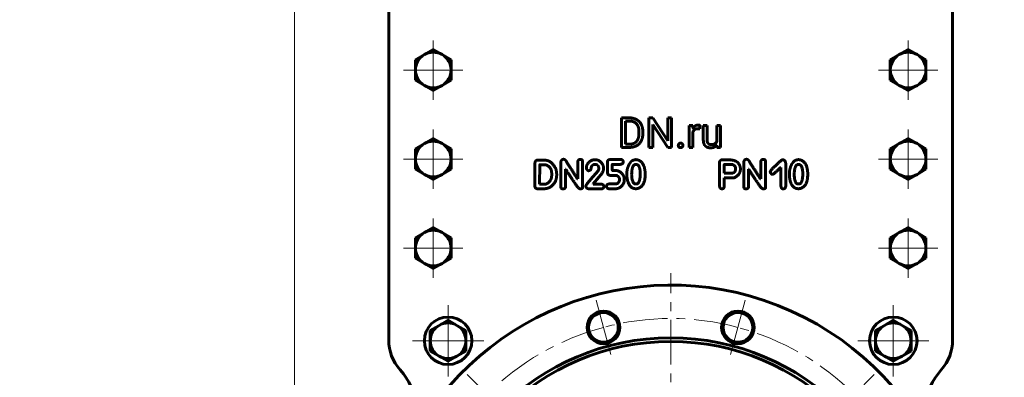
# Model space of a CAD drawing. Header units: millimetres. Extents: x -62 to 420, y 0 to 601.
# Tile 4 of 6: x 23 to 189, y 270 to 331. Entities that reach past the tile are written whole.
import ezdxf

# ---------------------------------------------------------------- set-up
doc = ezdxf.new("R2010")
doc.units = ezdxf.units.MM
for name, pattern in [('K5LT_AXLED', [12, 7.5, -1.5, 1.5, -1.5]), ('K5LT_BASIC', [0]), ('K5LT_THIN', [0])]:
    doc.linetypes.add(name, pattern=pattern)
doc.layers.add('Системный слой', color=7, linetype='Continuous')
doc.layers.add('Системный слой (1)', color=251, linetype='Continuous', true_color=0x6c6c6c)
doc.styles.add('KDIMTEXTSTYLE', font='txt', dxfattribs={"width": 0.96, "oblique": 15, "height": 5})
doc.styles.add('KTEXTSTYLE', font='txt', dxfattribs={"width": 0.96, "height": 5})
doc.dimstyles.new('KDIMSTYLE (0.25)', dxfattribs={"dimtxt": 5, "dimasz": 1, "dimexe": 2, "dimexo": 0, "dimgap": 1, "dimtad": 1, "dimlfac": 4, "dimtxsty": 'KDIMTEXTSTYLE', "dimsah": 1, "dimcen": 0, "dimdle": 1, "dimadec": 0, "dimazin": 0, "dimtfac": 0.667, "dimtmove": 0, "dimatfit": 3, "dimfxl": 1, "dimtvp": 1, "dimtolj": 1, "dimtzin": 0, "dimarcsym": 0})

# ---------------------------------------------------------------- blocks, each defined once
blk = doc.blocks.new('D0')
at = {"layer": 'Системный слой (1)'}
for points in [[(69.91, 451.6), (69.26, 456.6), (68.6, 451.6), (69.26, 452.1)], [(69.26, 236.6), (69.91, 241.6), (69.26, 241.1), (68.6, 241.6)]]:
    blk.add_hatch(color=7, dxfattribs=at).paths.add_polyline_path(points)
at = {"layer": 'Системный слой (1)', "color": 7, "linetype": 'K5LT_THIN', "lineweight": 18}
for p, q in [((114.59, 456.6), (67.26, 456.6)), ((68.6, 451.6), (69.26, 456.6)), ((69.26, 456.6), (69.91, 451.6)), ((69.26, 456.6), (69.26, 236.6)), ((69.26, 452.1), (68.6, 451.6)), ((69.91, 451.6), (69.26, 452.1)), ((69.26, 236.6), (68.6, 241.6)), ((68.6, 241.6), (69.26, 241.1)), ((69.26, 241.1), (69.91, 241.6)), ((69.91, 241.6), (69.26, 236.6)), ((132.65, 236.6), (67.26, 236.6))]:
    blk.add_line(p, q, dxfattribs=at)
blk.add_wipeout([(68.26, 340.92), (60.87, 340.92), (60.87, 351.82), (68.26, 351.82)]).dxf.layer = 'Системный слой (1)'
at = {"layer": 'Системный слой (1)', "color": 7, "insert": (61.67, 340.92), "char_height": 5, "attachment_point": 1, "rotation": 90, "style": 'KTEXTSTYLE'}
blk.add_mtext('\\fArial|b0|c204|p34;\\H5.0;\\W1.000;\\Q15;\\fGOST Type AU|b0|i0|c204|p34;\\Q15;\\W0.960;880', dxfattribs=at)
blk = doc.blocks.new('KDIMARROW_01')
at = {"layer": 'Системный слой'}
blk.add_hatch(color=0, dxfattribs=at).paths.add_polyline_path([(0, 0), (-5, 0.66), (-4.5, 0), (-5, -0.66)])
at = {"layer": 'Системный слой', "color": 0, "linetype": 'K5LT_THIN', "lineweight": 18}
for p, q in [((-4.5, 0), (-5, 0.66)), ((-5, 0.66), (0, 0)), ((0, 0), (-5, -0.66)), ((-5, -0.66), (-4.5, 0))]:
    blk.add_line(p, q, dxfattribs=at)
at = {"layer": 'Системный слой (1)', "color": 0, "linetype": 'K5LT_THIN', "lineweight": 18}
blk.add_line((132.65, 236.6), (132.4, 236.6), dxfattribs=at)
blk = doc.blocks.new('D2')
at = {"layer": 'Системный слой (1)'}
for points in [[(165.72, 256.81), (169.59, 260.04), (165.02, 257.92), (165.79, 257.63)], [(95.71, 213.15), (100.29, 215.28), (99.51, 215.56), (99.58, 216.39)]]:
    blk.add_hatch(color=7, dxfattribs=at).paths.add_polyline_path(points)
at = {"layer": 'Системный слой (1)', "color": 7, "linetype": 'K5LT_THIN', "lineweight": 18}
for p, q in [((169.59, 260.04), (95.71, 213.15)), ((165.02, 257.92), (169.59, 260.04)), ((169.59, 260.04), (165.72, 256.81)), ((165.79, 257.63), (165.02, 257.92)), ((165.72, 256.81), (165.79, 257.63)), ((95.71, 213.15), (99.58, 216.39)), ((99.58, 216.39), (99.51, 215.56)), ((100.29, 215.28), (95.71, 213.15)), ((99.51, 215.56), (100.29, 215.28)), ((95.71, 213.15), (72.35, 198.33)), ((72.35, 198.33), (54.36, 198.33))]:
    blk.add_line(p, q, dxfattribs=at)
blk.add_wipeout([(56.36, 199.33), (56.36, 206.71), (69.79, 206.71), (69.79, 199.33)]).dxf.layer = 'Системный слой (1)'
at = {"layer": 'Системный слой (1)', "color": 7, "char_height": 5, "attachment_point": 1, "style": 'KTEXTSTYLE'}
for s, insert in [('\\fArial|b0|c204|p34;\\H5.0;\\W1.000;\\Q15;\\fGOST Type AU|b0|i0|c204|p34;\\Q15;\\W0.960;⌀', (56.36, 205.92)), ('\\fArial|b0|c204|p34;\\H5.0;\\W1.000;\\Q15;\\fGOST Type AU|b0|i0|c204|p34;\\Q15;\\W0.960;350', (59.67, 205.92))]:
    blk.add_mtext(s, dxfattribs=dict(at, insert=insert))
blk = doc.blocks.new('U23')
at = {"layer": 'Системный слой (1)', "color": 30, "linetype": 'K5LT_AXLED', "lineweight": 18, "true_color": 0xff8000}
for q in [(92.65, 297.22), (87.65, 292.22), (97.65, 292.22), (92.65, 287.22)]:
    blk.add_line((92.65, 292.22), q, dxfattribs=at)
blk = doc.blocks.new('U24')
at = {"layer": 'Системный слой (1)', "color": 30, "linetype": 'K5LT_AXLED', "lineweight": 18, "true_color": 0xff8000}
for q in [(92.65, 312.22), (87.65, 307.22), (97.65, 307.22), (92.65, 302.22)]:
    blk.add_line((92.65, 307.22), q, dxfattribs=at)
blk = doc.blocks.new('U25')
at = {"layer": 'Системный слой (1)', "color": 30, "linetype": 'K5LT_AXLED', "lineweight": 18, "true_color": 0xff8000}
for q in [(92.65, 327.22), (87.65, 322.22), (97.65, 322.22), (92.65, 317.22)]:
    blk.add_line((92.65, 322.22), q, dxfattribs=at)
blk = doc.blocks.new('U28')
at = {"layer": 'Системный слой (1)', "color": 30, "linetype": 'K5LT_AXLED', "lineweight": 18, "true_color": 0xff8000}
for q in [(95.15, 282.6), (89.15, 276.6), (101.15, 276.6), (95.15, 270.6)]:
    blk.add_line((95.15, 276.6), q, dxfattribs=at)
blk = doc.blocks.new('U31')
at = {"layer": 'Системный слой (1)', "color": 30, "linetype": 'K5LT_AXLED', "lineweight": 18, "true_color": 0xff8000}
for q in [(132.65, 287.97), (81.28, 236.6), (184.03, 236.6), (132.65, 185.22)]:
    blk.add_line((132.65, 236.6), q, dxfattribs=at)
blk = doc.blocks.new('U37')
at = {"layer": 'Системный слой (1)', "color": 30, "linetype": 'K5LT_AXLED', "lineweight": 18, "true_color": 0xff8000}
for q in [(170.15, 282.6), (164.15, 276.6), (176.15, 276.6), (170.15, 270.6)]:
    blk.add_line((170.15, 276.6), q, dxfattribs=at)
blk = doc.blocks.new('U40')
at = {"layer": 'Системный слой (1)', "color": 30, "linetype": 'K5LT_AXLED', "lineweight": 18, "true_color": 0xff8000}
for q in [(172.65, 297.22), (167.65, 292.22), (177.65, 292.22), (172.65, 287.22)]:
    blk.add_line((172.65, 292.22), q, dxfattribs=at)
blk = doc.blocks.new('U41')
at = {"layer": 'Системный слой (1)', "color": 30, "linetype": 'K5LT_AXLED', "lineweight": 18, "true_color": 0xff8000}
for q in [(172.65, 312.22), (167.65, 307.22), (177.65, 307.22), (172.65, 302.22)]:
    blk.add_line((172.65, 307.22), q, dxfattribs=at)
blk = doc.blocks.new('U42')
at = {"layer": 'Системный слой (1)', "color": 30, "linetype": 'K5LT_AXLED', "lineweight": 18, "true_color": 0xff8000}
for q in [(172.65, 327.22), (167.65, 322.22), (177.65, 322.22), (172.65, 317.22)]:
    blk.add_line((172.65, 322.22), q, dxfattribs=at)
blk = doc.blocks.new('U45')
at = {"layer": 'Системный слой (1)', "color": 30, "linetype": 'K5LT_AXLED', "lineweight": 18, "true_color": 0xff8000}
for p, q in [((121.33, 278.86), (120.1, 283.44)), ((143.97, 278.86), (145.2, 283.44)), ((122.56, 274.27), (121.33, 278.86)), ((142.74, 274.27), (143.97, 278.86)), ((101.71, 267.53), (98.36, 270.89)), ((163.59, 267.53), (166.95, 270.89)), ((105.07, 264.17), (101.71, 267.53)), ((160.23, 264.17), (163.59, 267.53)), ((90.39, 247.92), (86.04, 249.08)), ((174.91, 247.92), (179.5, 249.15)), ((94.74, 246.76), (90.39, 247.92)), ((170.32, 246.69), (174.91, 247.92)), ((94.98, 226.5), (90.39, 225.27)), ((170.32, 226.5), (174.91, 225.27)), ((90.39, 225.27), (85.8, 224.04)), ((174.91, 225.27), (179.5, 224.04)), ((105.07, 209.02), (101.71, 205.66)), ((160.23, 209.02), (163.59, 205.66)), ((101.71, 205.66), (98.36, 202.3)), ((163.59, 205.66), (166.95, 202.3)), ((122.56, 198.93), (121.33, 194.34)), ((142.74, 198.93), (143.97, 194.34)), ((121.33, 194.34), (120.1, 189.75)), ((143.97, 194.34), (145.2, 189.75))]:
    blk.add_line(p, q, dxfattribs=at)
for start, end in [(75, 105), (105, 135), (45, 75), (135, 165), (15, 45), (165, 195), (345, 15), (195, 225), (315, 345), (225, 255), (285, 315), (255, 285)]:
    blk.add_arc((132.65, 236.6), 43.75, start, end, dxfattribs=at)

msp = doc.modelspace()

# ---------------------------------------------------------------- linework, layer by layer
at = {"layer": 'Системный слой (1)', "color": 150, "linetype": 'K5LT_BASIC', "lineweight": 60, "true_color": 0x0080ff}
for p, q in [((85.1507, 276.7169), (85.1507, 337.222)), ((180.1507, 276.7169), (180.1507, 337.222)), ((92.6507, 325.6861), (91.1507, 324.82)), ((94.1507, 324.82), (92.6507, 325.6861)), ((171.1507, 324.82), (172.6507, 325.6861)), ((172.6507, 325.6861), (174.1507, 324.82)), ((91.1507, 324.82), (89.6507, 323.954)), ((89.6507, 323.954), (89.6507, 322.222)), ((95.6507, 323.954), (94.1507, 324.82)), ((95.6507, 322.222), (95.6507, 323.954)), ((169.6507, 323.954), (171.1507, 324.82)), ((169.6507, 322.222), (169.6507, 323.954)), ((174.1507, 324.82), (175.6507, 323.954)), ((175.6507, 323.954), (175.6507, 322.222)), ((89.6507, 322.222), (89.6507, 320.4899)), ((95.6507, 320.4899), (95.6507, 322.222)), ((169.6507, 320.4899), (169.6507, 322.222)), ((175.6507, 322.222), (175.6507, 320.4899)), ((89.6507, 320.4899), (91.1507, 319.6239)), ((94.1507, 319.6239), (95.6507, 320.4899)), ((171.1507, 319.6239), (169.6507, 320.4899)), ((175.6507, 320.4899), (174.1507, 319.6239)), ((91.1507, 319.6239), (92.6507, 318.7579)), ((92.6507, 318.7579), (94.1507, 319.6239)), ((172.6507, 318.7579), (171.1507, 319.6239)), ((174.1507, 319.6239), (172.6507, 318.7579)), ((125.7687, 314.1485), (124.3635, 314.1485)), ((124.3635, 314.1485), (124.3635, 309.1826)), ((125.0218, 313.6096), (125.0218, 309.7181)), ((125.7687, 313.6096), (125.0218, 313.6096)), ((128.9937, 314.1485), (128.9937, 309.1826)), ((129.652, 314.1485), (128.9937, 314.1485)), ((132.1622, 310.3081), (129.652, 314.1485)), ((132.8137, 314.1485), (132.1622, 314.1485)), ((132.1622, 314.1485), (132.1622, 310.3081)), ((132.8137, 309.1826), (132.8137, 314.1485)), ((129.652, 309.1826), (129.652, 313.0127)), ((129.652, 313.0127), (132.152, 309.1826)), ((135.7774, 312.8729), (135.7774, 309.1826)), ((136.3913, 312.8729), (135.7774, 312.8729)), ((136.4037, 312.4509), (136.3913, 312.8729)), ((137.5578, 312.3067), (137.5612, 312.8934)), ((138.776, 312.8729), (138.145, 312.8729)), ((138.145, 312.8729), (138.145, 310.4923)), ((138.776, 310.4855), (138.776, 312.8729)), ((140.4165, 312.8729), (140.4165, 310.1878)), ((141.0509, 312.8729), (140.4165, 312.8729)), ((141.0509, 309.1826), (141.0509, 312.8729)), ((92.6507, 310.6861), (91.1507, 309.82)), ((94.1507, 309.82), (92.6507, 310.6861)), ((127.3069, 311.5155), (127.3069, 311.819)), ((127.9584, 311.5155), (127.9584, 311.8122)), ((136.4084, 309.1826), (136.4084, 311.8042)), ((171.1507, 309.82), (172.6507, 310.6861)), ((172.6507, 310.6861), (174.1507, 309.82)), ((91.1507, 309.82), (89.6507, 308.954)), ((89.6507, 308.954), (89.6507, 307.222)), ((95.6507, 308.954), (94.1507, 309.82)), ((95.6507, 307.222), (95.6507, 308.954)), ((124.3635, 309.1826), (125.7073, 309.1826)), ((125.0218, 309.7181), (125.7073, 309.7181)), ((128.9937, 309.1826), (129.652, 309.1826)), ((132.152, 309.1826), (132.8137, 309.1826)), ((135.7774, 309.1826), (136.4084, 309.1826)), ((140.4341, 309.5477), (140.4472, 309.1826)), ((140.4472, 309.1826), (141.0509, 309.1826)), ((169.6507, 308.954), (171.1507, 309.82)), ((169.6507, 307.222), (169.6507, 308.954)), ((174.1507, 309.82), (175.6507, 308.954)), ((175.6507, 308.954), (175.6507, 307.222)), ((89.6507, 307.222), (89.6507, 305.4899)), ((95.6507, 305.4899), (95.6507, 307.222)), ((110.2789, 307.0325), (110.1586, 307.0256)), ((111.4232, 307.0325), (110.2789, 307.0325)), ((124.1817, 307.1493), (122.4463, 307.1287)), ((142.3124, 307.084), (141.2815, 307.084)), ((169.6507, 305.4899), (169.6507, 307.222)), ((175.6507, 307.222), (175.6507, 305.4899)), ((89.6507, 305.4899), (91.1507, 304.6239)), ((94.1507, 304.6239), (95.6507, 305.4899)), ((109.784, 306.5754), (109.784, 302.6063)), ((110.5847, 306.2318), (110.5744, 302.9877)), ((111.3682, 306.2696), (110.6225, 306.2696)), ((114.1359, 306.7026), (114.1359, 302.5478)), ((114.9366, 302.5478), (114.9366, 305.517)), ((114.9366, 305.517), (114.9744, 305.517)), ((116.9985, 306.6819), (116.9985, 303.8572)), ((117.8198, 302.4344), (117.8198, 306.7026)), ((120.4225, 305.2524), (119.1682, 303.7506)), ((119.8899, 306.3177), (120.0239, 306.3177)), ((120.5393, 305.596), (120.5393, 305.5548)), ((121.3538, 305.651), (121.316, 305.9568)), ((121.9823, 306.6476), (121.9823, 305.1046)), ((122.7933, 305.4345), (122.7933, 306.2833)), ((122.8311, 306.3211), (124.1439, 306.3211)), ((123.4497, 305.2799), (122.9274, 305.2799)), ((140.8451, 306.6373), (140.8622, 302.9156)), ((143.0753, 306.2936), (141.7007, 306.2936)), ((144.9599, 306.7026), (144.9599, 302.5478)), ((145.7605, 305.517), (145.7984, 305.517)), ((145.7605, 302.5478), (145.7605, 305.517)), ((147.8224, 306.6819), (147.8224, 303.8572)), ((148.6438, 302.4344), (148.6438, 306.7026)), ((151.1399, 305.785), (151.2155, 305.785)), ((151.2155, 305.785), (151.2155, 302.6819)), ((152.0231, 302.6441), (152.0231, 306.5376)), ((171.1507, 304.6239), (169.6507, 305.4899)), ((175.6507, 305.4899), (174.1507, 304.6239)), ((91.1507, 304.6239), (92.6507, 303.7579)), ((92.6507, 303.7579), (94.1507, 304.6239)), ((112.6088, 304.5513), (112.6088, 304.7816)), ((116.9985, 303.8572), (116.9607, 303.8572)), ((119.6081, 303.0461), (120.5187, 304.1699)), ((124.027, 303.8709), (124.027, 303.6029)), ((124.8381, 303.6785), (124.8381, 303.8537)), ((126.0886, 304.9671), (126.0714, 304.5788)), ((128.3532, 304.6716), (128.3532, 304.6888)), ((141.6836, 304.8606), (141.7214, 304.8228)), ((141.6836, 304.0393), (143.285, 304.0393)), ((141.6836, 302.6681), (141.6836, 304.0393)), ((141.7214, 304.8228), (142.7695, 304.8228)), ((147.8224, 303.8572), (147.7846, 303.8572)), ((149.786, 304.6544), (149.841, 304.6544)), ((153.473, 304.9671), (153.4558, 304.5788)), ((155.7376, 304.6716), (155.7376, 304.6888)), ((172.6507, 303.7579), (171.1507, 304.6239)), ((174.1507, 304.6239), (172.6507, 303.7579)), ((110.2204, 302.2042), (111.272, 302.2042)), ((110.5744, 302.9877), (110.6122, 302.9671)), ((110.6122, 302.9671), (111.3682, 302.9671)), ((117.3834, 302.2111), (117.5139, 302.2111)), ((118.3709, 302.6681), (118.3709, 302.6303)), ((118.9208, 302.1836), (120.9002, 302.1836)), ((119.6081, 303.0015), (119.6081, 303.0461)), ((120.9002, 303.0015), (119.6081, 303.0015)), ((121.3916, 302.5341), (121.3916, 302.5925)), ((123.3329, 303.0221), (122.2538, 303.0221)), ((122.3122, 302.2042), (123.3707, 302.2042)), ((126.7381, 303.0187), (126.9065, 303.0187)), ((148.2073, 302.2111), (148.3379, 302.2111)), ((154.1225, 303.0187), (154.2908, 303.0187)), ((92.6507, 295.6861), (91.1507, 294.82)), ((94.1507, 294.82), (92.6507, 295.6861)), ((171.1507, 294.82), (172.6507, 295.6861)), ((172.6507, 295.6861), (174.1507, 294.82)), ((91.1507, 294.82), (89.6507, 293.954)), ((89.6507, 293.954), (89.6507, 292.222)), ((95.6507, 293.954), (94.1507, 294.82)), ((95.6507, 292.222), (95.6507, 293.954)), ((169.6507, 293.954), (171.1507, 294.82)), ((169.6507, 292.222), (169.6507, 293.954)), ((174.1507, 294.82), (175.6507, 293.954)), ((175.6507, 293.954), (175.6507, 292.222)), ((89.6507, 292.222), (89.6507, 290.4899)), ((95.6507, 290.4899), (95.6507, 292.222)), ((169.6507, 290.4899), (169.6507, 292.222)), ((175.6507, 292.222), (175.6507, 290.4899)), ((89.6507, 290.4899), (91.1507, 289.6239)), ((94.1507, 289.6239), (95.6507, 290.4899)), ((171.1507, 289.6239), (169.6507, 290.4899)), ((175.6507, 290.4899), (174.1507, 289.6239)), ((91.1507, 289.6239), (92.6507, 288.7579)), ((92.6507, 288.7579), (94.1507, 289.6239)), ((172.6507, 288.7579), (171.1507, 289.6239)), ((174.1507, 289.6239), (172.6507, 288.7579)), ((93.6507, 279.195), (92.1507, 278.329)), ((95.1507, 280.0611), (93.6507, 279.195)), ((96.6507, 279.195), (95.1507, 280.0611)), ((98.1507, 278.329), (96.6507, 279.195)), ((167.1507, 278.329), (168.6507, 279.195)), ((168.6507, 279.195), (170.1507, 280.0611)), ((170.1507, 280.0611), (171.6507, 279.195)), ((171.6507, 279.195), (173.1507, 278.329)), ((92.1507, 278.329), (92.1507, 276.597)), ((98.1507, 276.597), (98.1507, 278.329)), ((167.1507, 276.597), (167.1507, 278.329)), ((173.1507, 278.329), (173.1507, 276.597)), ((92.1507, 276.597), (92.1507, 274.8649)), ((98.1507, 274.8649), (98.1507, 276.597)), ((167.1507, 274.8649), (167.1507, 276.597)), ((173.1507, 276.597), (173.1507, 274.8649)), ((92.1507, 274.8649), (93.6507, 273.9989)), ((93.6507, 273.9989), (95.1507, 273.1329)), ((95.1507, 273.1329), (96.6507, 273.9989)), ((96.6507, 273.9989), (98.1507, 274.8649)), ((168.6507, 273.9989), (167.1507, 274.8649)), ((170.1507, 273.1329), (168.6507, 273.9989)), ((171.6507, 273.9989), (170.1507, 273.1329)), ((173.1507, 274.8649), (171.6507, 273.9989))]:
    msp.add_line(p, q, dxfattribs=at)
for centre, radius in [((95.1507, 276.597), 4), ((121.3273, 278.8562), 2.75), ((143.974, 278.8562), 2.75), ((170.1507, 276.597), 4), ((132.6507, 236.597), 40.5), ((132.6507, 236.597), 39.875)]:
    msp.add_circle(centre, radius, dxfattribs=at)
for centre, radius, start, end in [((92.6507, 322.222), 3, 60, 120), ((172.6507, 322.222), 3, 60, 120), ((92.6507, 322.222), 3, 120, 180), ((92.6507, 322.222), 3, 0, 60), ((172.6507, 322.222), 3, 120, 180), ((172.6507, 322.222), 3, 0, 60), ((92.6507, 322.222), 3, 180, 240), ((92.6507, 322.222), 3, 300, 0), ((172.6507, 322.222), 3, 180, 240), ((172.6507, 322.222), 3, 300, 0), ((92.6507, 322.222), 3, 240, 300), ((172.6507, 322.222), 3, 240, 300), ((92.6507, 307.222), 3, 60, 120), ((172.6507, 307.222), 3, 60, 120), ((92.6507, 307.222), 3, 120, 180), ((92.6507, 307.222), 3, 0, 60), ((172.6507, 307.222), 3, 120, 180), ((172.6507, 307.222), 3, 0, 60), ((92.6507, 307.222), 3, 180, 240), ((92.6507, 307.222), 3, 300, 0), ((172.6507, 307.222), 3, 180, 240), ((172.6507, 307.222), 3, 300, 0), ((92.6507, 307.222), 3, 240, 300), ((172.6507, 307.222), 3, 240, 300), ((92.6507, 292.222), 3, 120, 180), ((92.6507, 292.222), 3, 60, 120), ((92.6507, 292.222), 3, 0, 60), ((172.6507, 292.222), 3, 120, 180), ((172.6507, 292.222), 3, 60, 120), ((172.6507, 292.222), 3, 0, 60), ((92.6507, 292.222), 3, 180, 240), ((92.6507, 292.222), 3, 300, 0), ((172.6507, 292.222), 3, 180, 240), ((172.6507, 292.222), 3, 300, 0), ((92.6507, 292.222), 3, 240, 300), ((172.6507, 292.222), 3, 240, 300), ((132.6507, 236.597), 49.375, 164.159506, 152.902995), ((121.3273, 278.8562), 2.5, 0, 180), ((143.974, 278.8562), 2.5, 0, 180), ((95.1507, 276.597), 3, 120, 180), ((95.1507, 276.597), 3, 60, 120), ((95.1507, 276.597), 3, 0, 60), ((121.3273, 278.8562), 2.5, 180, 0), ((143.974, 278.8562), 2.5, 180, 0), ((170.1507, 276.597), 3, 120, 180), ((170.1507, 276.597), 3, 60, 120), ((170.1507, 276.597), 3, 0, 60), ((92.6507, 276.7169), 7.5, 180, 221.832449), ((95.1507, 276.597), 3, 180, 240), ((95.1507, 276.597), 3, 300, 0), ((170.1507, 276.597), 3, 180, 240), ((170.1507, 276.597), 3, 300, 0), ((172.6507, 276.7169), 7.5, 318.167551, 0), ((95.1507, 276.597), 3, 240, 300), ((170.1507, 276.597), 3, 240, 300), ((78.6801, 264.2115), 11.25, 332.902995, 41.832449), ((186.6213, 264.2115), 11.25, 138.167551, 207.097005)]:
    msp.add_arc(centre, radius, start, end, dxfattribs=at)
for points in [[(127.9584, 311.8122), (127.9584, 312.3511), (127.6446, 313.214), (127.0614, 313.8245), (126.2564, 314.1485), (125.7687, 314.1485)], [(127.3069, 311.819), (127.3069, 312.2454), (127.1023, 312.9104), (126.7066, 313.3709), (126.1371, 313.6096), (125.7687, 313.6096)], [(136.4084, 311.8042), (136.4736, 311.9597), (136.5823, 312.0748)], [(136.5823, 312.0748), (136.6983, 312.1976), (136.8654, 312.2658)], [(136.8654, 312.2658), (137.0325, 312.334), (137.2508, 312.334)], [(137.2508, 312.334), (137.3395, 312.334), (137.4094, 312.3289)], [(137.4384, 312.9258), (137.3497, 312.9411), (137.2815, 312.9411)], [(137.4094, 312.3289), (137.4793, 312.3238), (137.5578, 312.3067)], [(137.5612, 312.8934), (137.5271, 312.9104), (137.4384, 312.9258)], [(125.7073, 309.1826), (126.2257, 309.1826), (127.0545, 309.5066), (127.6446, 310.1137), (127.9584, 310.9766), (127.9584, 311.5155)], [(125.7073, 309.7181), (126.2394, 309.7181), (126.9488, 310.1649), (127.3069, 310.9732), (127.3069, 311.5155)], [(138.145, 310.4923), (138.145, 310.1239), (138.319, 309.5987), (138.4793, 309.435)], [(138.8323, 310.0745), (138.776, 310.2365), (138.776, 310.4855)], [(140.4165, 310.1878), (140.3112, 309.9493), (140.0925, 309.805)], [(134.0362, 309.788), (133.9356, 309.6771), (133.9356, 309.5168)], [(133.9356, 309.5168), (133.9356, 309.3599), (134.0362, 309.2508)], [(134.3278, 309.8988), (134.1368, 309.8988), (134.0362, 309.788)], [(134.0362, 309.2508), (134.1368, 309.1417), (134.3278, 309.1417)], [(134.6194, 309.788), (134.5188, 309.8988), (134.3278, 309.8988)], [(134.3278, 309.1417), (134.5188, 309.1417), (134.6194, 309.2508)], [(134.72, 309.5168), (134.72, 309.6771), (134.6194, 309.788)], [(134.6194, 309.2508), (134.72, 309.3599), (134.72, 309.5168)], [(138.4793, 309.435), (138.6396, 309.2713), (139.0863, 309.1144), (139.3558, 309.1144)], [(138.9857, 309.8187), (138.8885, 309.9125), (138.8323, 310.0745)], [(139.204, 309.6874), (139.0829, 309.7249), (138.9857, 309.8187)], [(139.4547, 309.6498), (139.3251, 309.6498), (139.204, 309.6874)], [(140.0925, 309.805), (139.8572, 309.6498), (139.4547, 309.6498)], [(110.1586, 307.0256), (109.8459, 307.0119), (109.784, 306.5754)], [(113.1999, 305.7919), (112.4817, 307.0325), (111.4232, 307.0325)], [(114.5929, 307.1768), (114.2184, 307.1768), (114.1359, 306.7026)], [(115.2631, 306.4895), (114.9366, 307.1768), (114.5929, 307.1768)], [(117.4555, 307.1596), (116.9985, 307.1596), (116.9985, 306.6819)], [(117.8198, 306.7026), (117.8198, 307.1596), (117.4555, 307.1596)], [(119.3984, 307.0187), (118.4465, 306.541), (118.4465, 305.7094)], [(119.8899, 307.1149), (119.6905, 307.1149), (119.3984, 307.0187)], [(121.316, 305.9568), (120.8864, 307.1149), (119.8899, 307.1149)], [(122.4463, 307.1287), (121.9823, 307.1287), (121.9823, 306.6476)], [(124.6456, 306.7438), (124.6456, 307.1493), (124.1817, 307.1493)], [(126.257, 306.9912), (125.8962, 306.8022), (125.5852, 306.1905)], [(126.7587, 307.1218), (126.4426, 307.0668), (126.257, 306.9912)], [(128.1677, 306.0084), (127.6694, 307.1218), (126.7587, 307.1218)], [(141.2815, 307.084), (140.9413, 307.084), (140.8451, 306.6373)], [(144.0152, 306.5582), (143.5977, 307.0943), (142.3124, 307.084)], [(145.4169, 307.1768), (145.0423, 307.1768), (144.9599, 306.7026)], [(146.087, 306.4895), (145.7605, 307.1768), (145.4169, 307.1768)], [(148.2795, 307.1596), (147.8224, 307.1596), (147.8224, 306.6819)], [(148.6438, 306.7026), (148.6438, 307.1596), (148.2795, 307.1596)], [(151.5179, 307.1012), (151.2877, 307.1012), (150.5763, 306.3314)], [(152.0231, 306.5376), (151.9269, 307.1012), (151.5179, 307.1012)], [(153.6414, 306.9912), (153.2805, 306.8022), (152.9695, 306.1905)], [(154.1431, 307.1218), (153.8269, 307.0668), (153.6414, 306.9912)], [(155.5521, 306.0084), (155.0538, 307.1218), (154.1431, 307.1218)], [(110.6225, 306.2696), (110.5847, 306.2627), (110.5847, 306.2318)], [(111.6535, 306.2318), (111.4748, 306.2696), (111.3682, 306.2696)], [(112.6088, 304.7816), (112.6088, 305.8503), (111.6535, 306.2318)], [(113.4473, 304.5513), (113.4473, 305.3074), (113.1999, 305.7919)], [(114.9744, 305.517), (115.4383, 304.7335), (116.5586, 303.0771)], [(116.9607, 303.8572), (116.0397, 305.3142), (115.2631, 306.4895)], [(118.4465, 305.7094), (118.5153, 305.2524), (118.8658, 305.2524)], [(118.8658, 305.2524), (118.8967, 305.273), (118.9586, 305.273)], [(118.9586, 305.273), (119.2438, 305.3726), (119.2438, 305.785)], [(119.2438, 305.785), (119.4259, 306.3177), (119.8899, 306.3177)], [(120.0239, 306.3177), (120.5393, 306.2008), (120.5393, 305.596)], [(120.5393, 305.5548), (120.5393, 305.4276), (120.4225, 305.2524)], [(120.5187, 304.1699), (121.3538, 305.0015), (121.3538, 305.651)], [(122.7933, 306.2833), (122.7933, 306.3142), (122.8311, 306.3211)], [(122.9274, 305.2799), (122.7933, 305.2799), (122.7933, 305.4345)], [(124.6044, 304.5857), (124.0477, 305.2799), (123.4497, 305.2799)], [(124.1439, 306.3211), (124.6628, 306.3727), (124.6628, 306.7266)], [(124.6628, 306.7266), (124.6628, 306.7438), (124.6456, 306.7438)], [(125.5852, 306.1905), (125.2741, 305.5788), (125.2535, 304.7266)], [(126.7759, 306.3245), (126.1917, 306.3245), (126.0886, 304.9671)], [(127.5182, 304.6888), (127.5182, 306.3245), (126.7759, 306.3245)], [(128.3532, 304.6888), (128.3532, 305.2936), (128.1677, 306.0084)], [(141.7007, 306.2936), (141.6629, 306.2867), (141.6629, 306.2524)], [(141.6629, 306.2524), (141.6836, 305.108), (141.6836, 304.8606)], [(142.7695, 304.8228), (143.5908, 304.8228), (143.5908, 305.6063)], [(143.5908, 305.6063), (143.5908, 306.0634), (143.0753, 306.2936)], [(143.285, 304.0393), (144.3915, 304.5204), (144.3915, 305.5101)], [(144.3915, 305.5101), (144.4328, 306.0221), (144.0152, 306.5582)], [(145.7984, 305.517), (146.2623, 304.7335), (147.3826, 303.0771)], [(147.7846, 303.8572), (146.8637, 305.3142), (146.087, 306.4895)], [(150.5763, 306.3314), (149.4286, 305.3348), (149.4286, 305.0496)], [(149.841, 304.6544), (150.0162, 304.6579), (151.1399, 305.785)], [(152.9695, 306.1905), (152.6585, 305.5788), (152.6379, 304.7266)], [(154.1603, 306.3245), (153.5761, 306.3245), (153.473, 304.9671)], [(154.9025, 304.6888), (154.9025, 306.3245), (154.1603, 306.3245)], [(155.7376, 304.6888), (155.7376, 305.2936), (155.5521, 306.0084)], [(111.3682, 302.9671), (111.9593, 302.9671), (112.4164, 303.675)], [(112.1105, 302.3589), (113.4473, 303.0599), (113.4473, 304.5513)], [(112.4164, 303.675), (112.6088, 304.0255), (112.6088, 304.5513)], [(119.1682, 303.7506), (118.3709, 302.9156), (118.3709, 302.6681)], [(121.9823, 305.1046), (121.9823, 304.4688), (122.4841, 304.4688)], [(122.4841, 304.4688), (123.6215, 304.4654), (123.6215, 304.4104)], [(124.027, 303.6029), (123.8346, 303.0221), (123.3329, 303.0221)], [(123.6215, 304.4104), (124.027, 304.1664), (124.027, 303.8709)], [(123.9686, 302.3485), (124.8381, 302.8846), (124.8381, 303.6785)], [(124.8381, 303.8537), (124.8381, 304.1218), (124.6044, 304.5857)], [(125.2535, 304.7266), (125.2535, 304.0118), (125.4563, 303.3176)], [(126.0714, 304.5788), (126.147, 303.0187), (126.7381, 303.0187)], [(126.9065, 303.0187), (127.3085, 303.0187), (127.4804, 304.0393)], [(127.1642, 302.2764), (128.3532, 302.6784), (128.3532, 304.6716)], [(127.4804, 304.0393), (127.5182, 304.4963), (127.5182, 304.6888)], [(149.4286, 305.0496), (149.5214, 304.6544), (149.786, 304.6544)], [(152.6379, 304.7266), (152.6379, 304.0118), (152.8407, 303.3176)], [(153.4558, 304.5788), (153.5314, 303.0187), (154.1225, 303.0187)], [(154.2908, 303.0187), (154.6929, 303.0187), (154.8647, 304.0393)], [(154.5486, 302.2764), (155.7376, 302.6784), (155.7376, 304.6716)], [(154.8647, 304.0393), (154.9025, 304.4963), (154.9025, 304.6888)], [(109.784, 302.6063), (109.8012, 302.2557), (110.2204, 302.2042)], [(111.272, 302.2042), (111.5779, 302.2042), (112.1105, 302.3589)], [(114.1359, 302.5478), (114.1359, 302.1973), (114.5173, 302.1973)], [(114.5173, 302.1973), (114.9366, 302.1973), (114.9366, 302.5478)], [(116.5586, 303.0771), (117.1153, 302.2111), (117.3834, 302.2111)], [(117.5139, 302.2111), (117.8198, 302.2111), (117.8198, 302.4344)], [(118.3709, 302.6303), (118.3916, 302.2592), (118.9208, 302.1836)], [(121.3916, 302.5925), (121.3916, 302.9431), (120.9002, 303.0015)], [(120.9002, 302.1836), (121.3194, 302.1733), (121.3916, 302.5341)], [(122.2538, 303.0221), (121.8483, 302.9534), (121.8483, 302.6578)], [(121.8483, 302.6578), (121.8483, 302.242), (122.3122, 302.2042)], [(123.3707, 302.2042), (123.5253, 302.2042), (123.9686, 302.3485)], [(125.4563, 303.3176), (125.8996, 302.2214), (126.7587, 302.2214)], [(126.7587, 302.2214), (126.9993, 302.2214), (127.1642, 302.2764)], [(140.8622, 302.9156), (140.8622, 302.1905), (141.2815, 302.1905)], [(141.2815, 302.1905), (141.6389, 302.1905), (141.6836, 302.6681)], [(144.9599, 302.5478), (144.9599, 302.1973), (145.3413, 302.1973)], [(145.3413, 302.1973), (145.7605, 302.1973), (145.7605, 302.5478)], [(147.3826, 303.0771), (147.9393, 302.2111), (148.2073, 302.2111)], [(148.3379, 302.2111), (148.6438, 302.2111), (148.6438, 302.4344)], [(151.2155, 302.6819), (151.2774, 302.1733), (151.6107, 302.1905)], [(151.6107, 302.1905), (151.9819, 302.1905), (152.0231, 302.6441)], [(152.8407, 303.3176), (153.284, 302.2214), (154.1431, 302.2214)], [(154.1431, 302.2214), (154.3836, 302.2214), (154.5486, 302.2764)]]:
    msp.add_open_spline(points, degree=2, dxfattribs=at)
for points, knots in [([(137.2815, 312.9411), (136.9814, 312.9411), (136.5482, 312.6853), (136.406, 312.4547), (136.4037, 312.4509)], [0, 0, 0, 1.48761212, 2.97522424, 3, 3, 3]), ([(139.3558, 309.1144), (139.7514, 309.1144), (140.2723, 309.3555), (140.4341, 309.5477)], [0, 0, 0, 1.06072165, 2, 2, 2])]:
    msp.add_open_spline(points, degree=2, knots=knots, dxfattribs=at)

# ---------------------------------------------------------------- next in the draw order: dimensions: what is measured, and where the dimension line sits
at = {"layer": 'Системный слой (1)', "color": 7}
dim = msp.add_linear_dim(base=(69.2557, 456.597), p1=(132.6507, 236.597), p2=(114.5882, 456.597), angle=90, dimstyle='KDIMSTYLE (0.25)', override={"dimexo": 0, "dimpost": '\\fGOST Type AU|b0|c204|p34;\\H5.0;\\W0.960;\\Q15;<>', "dimblk1": 'KDIMARROW_01', "dimblk2": 'KDIMARROW_01', "dimse1": 0, "dimse2": 0, "dimclrt": 7, "dimtol": 1, "dimtp": 0, "dimtm": 0, "dimtdec": 5, "dimtolj": 1}, dxfattribs=at)
dim.commit()
dim.dimension.update_dxf_attribs({"geometry": 'D0', "text_midpoint": (69.2557, 346.597), "dimtype": 160})

# ---------------------------------------------------------------- next in the draw order: dimensions: what is measured, and where the dimension line sits
dim = msp.add_diameter_dim_2p(p1=(280.4058, 330.3701), p2=(-15.1045, 142.8238), dimstyle='KDIMSTYLE (0.25)', override={"dimtih": 1, "dimtoh": 1, "dimpost": '\\fGOST Type AU|b0|c204|p34;\\H5.0;\\W0.960;\\Q15;<>', "dimblk1": 'KDIMARROW_01', "dimblk2": 'KDIMARROW_01', "dimclrt": 7, "dimtol": 1, "dimtp": 0, "dimtm": 0, "dimtdec": 5, "dimtmove": 1, "dimatfit": 2, "dimtolj": 1}, dxfattribs=at)
dim.commit()
dim.dimension.update_dxf_attribs({"geometry": 'D2', "text_midpoint": (70.3532, 198.329), "dimtype": 163})

# ---------------------------------------------------------------- next in the draw order: block references
at = {"layer": 'Системный слой (1)'}
for name in ['U25', 'U42', 'U24', 'U41', 'U23', 'U40', 'U31', 'U45', 'U28', 'U37']:
    msp.add_blockref(name, (0, 0), dxfattribs=at)

doc.saveas('drawing.dxf')
